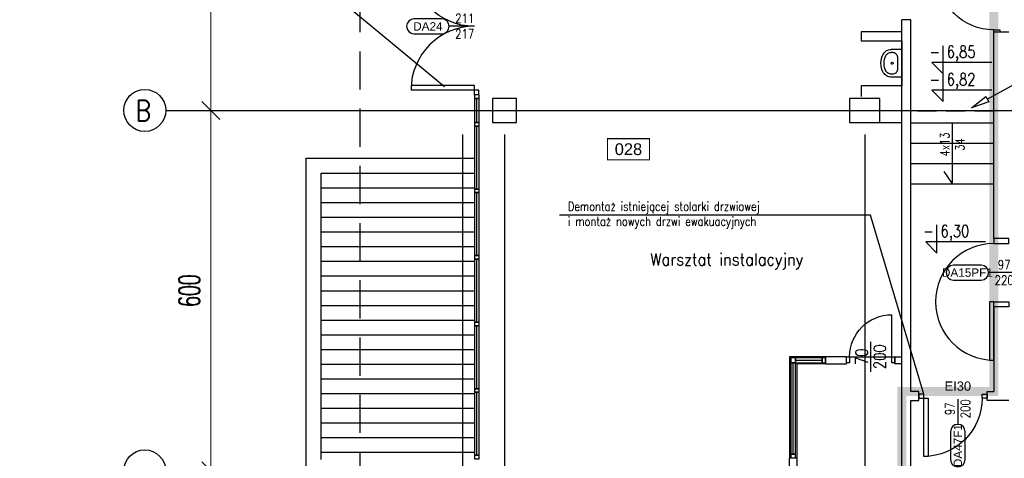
# Model space of a CAD drawing. Header units: centimetres. Extents: x -228435 to 56419, y -89367 to 477256.
# Tile 9 of 53: x -79213 to -62815, y 11210 to 18510. Entities that reach past the tile are written whole.
import ezdxf
from ezdxf.enums import TextEntityAlignment as Align

# ---------------------------------------------------------------- set-up
doc = ezdxf.new("R2010")
doc.units = ezdxf.units.CM
doc.header["$LTSCALE"] = 50
doc.header["$PDMODE"] = 35
doc.header["$PDSIZE"] = 0.1
for name, pattern in [('Kondygnacja -1$0$DIVIDE', [31.75, 12.7, -6.35, 0, -6.35, 0, -6.35]), ('Kondygnacja -1$0$HIDDEN', [9.525, 6.35, -3.175]), ('Osie rzutów$0$DASHDOT2', [12.7, 6.35, -3.175, 0, -3.175])]:
    doc.linetypes.add(name, pattern=pattern)
doc.layers.get('0').update_dxf_attribs({"color": 8})
doc.layers.get('DEFPOINTS').update_dxf_attribs({"color": 8})
for name, color, linetype in [('Kondygnacja -1$0$ARCH_DZIAŁOWA_IST', 8, 'Continuous'), ('Kondygnacja -1$0$ARCH_ETAPOWANIE', 8, 'Kondygnacja -1$0$DIVIDE'), ('Kondygnacja -1$0$ARCH_INFO_ETYK_DRZWI', 8, 'Continuous'), ('Kondygnacja -1$0$ARCH_INFO_ETYK_DRZWI_IST', 8, 'Continuous'), ('Kondygnacja -1$0$ARCH_INFO_KOTY_WYSOKOŚCIOWE_IST', 8, 'Continuous'), ('Kondygnacja -1$0$ARCH_INFO_OPISY', 8, 'Continuous'), ('Kondygnacja -1$0$ARCH_INFO_OPISY_IST', 8, 'Continuous'), ('Kondygnacja -1$0$ARCH_INFO_SCHODY_IST', 8, 'Continuous'), ('Kondygnacja -1$0$ARCH_MUROWANE_IST', 8, 'Continuous'), ('Kondygnacja -1$0$ARCH_NIEWIDOK_IST', 8, 'Kondygnacja -1$0$HIDDEN'), ('Kondygnacja -1$0$ARCH_SCHODY_IST', 8, 'Continuous'), ('Kondygnacja -1$0$ARCH_STROP', 8, 'Continuous'), ('Kondygnacja -1$0$ARCH_WIDOK_INNE_IST', 8, 'Continuous'), ('Kondygnacja -1$0$ARCH_WIDOK_IST', 8, 'Continuous'), ('Kondygnacja -1$0$ARCH_WYPOSAŻENIE_SANITARNE_IST', 8, 'Continuous'), ('Kondygnacja -1$0$ARCH_ŚLUSARKA_DRZWI', 8, 'Continuous'), ('Kondygnacja -1$0$ARCH_ŚLUSARKA_DRZWI_IST', 8, 'Continuous'), ('Kondygnacja -1$0$ARCH_ŚLUSARKA_OKNA_IST', 8, 'Continuous'), ('Kondygnacja -1$0$ARCH_ŻELBET_IST', 8, 'Continuous'), ('Osie rzutów$0$ARCH_INFO_OSIE_IST', 8, 'Osie rzutów$0$DASHDOT2'), ('Osie rzutów$0$ARCH_INFO_OSIE_OPISY_IST', 8, 'Continuous'), ('Pomieszczenia -1$0$ARCH_INFO_AREA_ETYKIETY_200', 8, 'Continuous')]:
    doc.layers.add(name, color=color, linetype=linetype)
doc.layers.add('Osie rzutów$0$ARCH_INFO_WYMIARY', color=8, linetype='Continuous', lineweight=9)
doc.styles.add('Kondygnacja -1$0$Arial', font='ARIAL.TTF')
doc.styles.add('Kondygnacja -1$0$Romans', font='Romans.shx', dxfattribs={"width": 0.7})
doc.styles.add('Kondygnacja -1$0$ROMANS-50-CM', font='romans.shx', dxfattribs={"width": 0.8, "height": 10})
doc.styles.add('Kondygnacja -1$0$Standard', font='txt')
doc.styles.add('Osie rzutów$0$ROMANS-250-CM', font='romans.shx', dxfattribs={"width": 0.8, "height": 50})
doc.styles.add('Osie rzutów$0$wymiary_cuprum', font='Romans.shx', dxfattribs={"width": 0.6})
doc.styles.add('Pomieszczenia -1$0$Arial', font='ARIAL.TTF')
doc.dimstyles.new('Kondygnacja -1$0$ISO-25', dxfattribs={"dimtxt": 2.5, "dimasz": 2.5, "dimexe": 1.25, "dimexo": 0.625, "dimtad": 1, "dimtxsty": 'Kondygnacja -1$0$Standard', "dimcen": 2.5, "dimadec": 0, "dimazin": 0, "dimtfac": 1, "dimtmove": 0, "dimatfit": 3, "dimfxl": 0, "dimarcsym": 0})
doc.dimstyles.new('Osie rzutów$0$ARCH_ CT', dxfattribs={"dimtxt": 20, "dimasz": 20, "dimexe": 12, "dimexo": 20, "dimgap": 5, "dimtad": 1, "dimdec": 1, "dimrnd": 0.5, "dimzin": 9, "dimdsep": 46, "dimtxsty": 'Osie rzutów$0$wymiary_cuprum', "dimblk": 'Osie rzutów$0$_Oblique', "dimcen": 8, "dimdle": 12, "dimclrd": 256, "dimclre": 256, "dimclrt": 55, "dimadec": 1, "dimazin": 0, "dimtfac": 1, "dimtdec": 1, "dimtmove": 1, "dimatfit": 2, "dimldrblk": 'Osie rzutów$0$_Dot', "dimfxl": 0, "dimtolj": 1, "dimtzin": 0, "dimlwd": -1, "dimlwe": -1, "dimarcsym": 0})

# ---------------------------------------------------------------- blocks, each defined once
blk = doc.blocks.new('Kondygnacja -1$0$T-drzwi_dół-200')
at = {"layer": 'Kondygnacja -1$0$ARCH_INFO_ETYK_DRZWI'}
blk.add_line((0, 0), (0, -60), dxfattribs=at)
blk.add_lwpolyline([(-17.5, -77.5), (-17.5, -143.7, 1), (17.5, -143.7), (17.5, -77.5, 1)], format="xyb", close=True, dxfattribs=at)
at = {"layer": 'Kondygnacja -1$0$ARCH_INFO_ETYK_DRZWI', "style": 'Kondygnacja -1$0$Romans', "width": 0.8}
for tag, p in [('ADS_DRZWI:SZEROKOŚĆ', (-7.9, -23)), ('ADS_DRZWI:WYSOKOŚĆ', (29, -23))]:
    blk.add_attdef(tag, text='', height=22, rotation=90, dxfattribs=at).set_placement(p, align=Align.CENTER)
at = {"layer": 'Kondygnacja -1$0$ARCH_INFO_ETYK_DRZWI', "color": 1, "style": 'Kondygnacja -1$0$Arial'}
blk.add_attdef('ADS_DRZWI:ODPORNOŚĆ_OGNIOWA', text='', height=22, dxfattribs=at).set_placement((-0.1, 13.3), align=Align.BOTTOM_CENTER)
at = {"layer": 'Kondygnacja -1$0$ARCH_INFO_ETYK_DRZWI', "style": 'Kondygnacja -1$0$Arial'}
blk.add_attdef('ADS_DRZWI:SYMBOL', text='', height=20, rotation=90, dxfattribs=at).set_placement((0, -110.6), align=Align.MIDDLE)
blk = doc.blocks.new('Kondygnacja -1$0$T-drzwi_lewe-200')
at = {"layer": 'Kondygnacja -1$0$ARCH_INFO_ETYK_DRZWI'}
blk.add_line((0, 0), (-60, 0), dxfattribs=at)
blk.add_lwpolyline([(-77.5, 17.5), (-143.7, 17.5, 1), (-143.7, -17.5), (-77.5, -17.5, 1)], format="xyb", close=True, dxfattribs=at)
at = {"layer": 'Kondygnacja -1$0$ARCH_INFO_ETYK_DRZWI', "color": 1, "style": 'Kondygnacja -1$0$Arial'}
blk.add_attdef('ADS_DRZWI:ODPORNOŚĆ_OGNIOWA', text='', height=20, rotation=90, dxfattribs=at).set_placement((56.4, 0.1), align=Align.BOTTOM_CENTER)
at = {"layer": 'Kondygnacja -1$0$ARCH_INFO_ETYK_DRZWI', "style": 'Kondygnacja -1$0$Romans', "width": 0.8}
for tag, p in [('ADS_DRZWI:SZEROKOŚĆ', (-23, 7.9)), ('ADS_DRZWI:WYSOKOŚĆ', (-23, -29))]:
    blk.add_attdef(tag, text='', height=22, dxfattribs=at).set_placement(p, align=Align.CENTER)
at = {"layer": 'Kondygnacja -1$0$ARCH_INFO_ETYK_DRZWI', "style": 'Kondygnacja -1$0$Arial'}
blk.add_attdef('ADS_DRZWI:SYMBOL', text='', height=20, dxfattribs=at).set_placement((-110.6, 0), align=Align.MIDDLE)
blk = doc.blocks.new('Kondygnacja -1$0$_Dot')
at = {"color": 0, "linetype": 'ByBlock', "lineweight": -2}
blk.add_line((-0.5, 0), (-1, 0), dxfattribs=at)
at = {"color": 0, "linetype": 'ByBlock', "const_width": 0.5}
blk.add_lwpolyline([(-0.25, 0, 1), (0.25, 0, 1)], format="xyb", close=True, dxfattribs=at)
blk = doc.blocks.new('Kondygnacja -1$0$DRZWI70')
blk.add_line((-35, 0), (-35, 70))
at = {"lineweight": -3}
for p, q in [((0, -25), (0, 25)), ((35, 0), (-35, 0))]:
    blk.add_line(p, q, dxfattribs=at)
for points in [[(-40, -10), (-35, -10), (-35, 0), (-40, 0)], [(35, -10), (40, -10), (40, 0), (35, 0)]]:
    blk.add_lwpolyline(points, close=True, dxfattribs=at)
blk.add_arc((-35, 0), 70, 0, 90, dxfattribs=at)
blk = doc.blocks.new('Kondygnacja -1$0$umywalka')
at = {"ltscale": 0.3}
for p, q in [((0, -23), (0, 23)), ((0, 23), (17.8, 23)), ((14.3, 18), (17.8, 18)), ((7.2, -9.1), (7.2, 9.1)), ((7.2, 9.1), (7.2, 9.1)), ((0, -23), (17.8, -23)), ((14.3, -18), (17.8, -18))]:
    blk.add_line(p, q, dxfattribs=at)
for points in [[(7.2, 9.1), (7.3, 10.8), (7.7, 12.5), (8.4, 14), (9.3, 15.4), (10.3, 16.5), (11.5, 17.3), (12.9, 17.8), (14.3, 18)], [(17.8, 23), (19.8, 22.9), (21.7, 22.5), (23.6, 21.9), (25.4, 21), (27, 20), (28.4, 18.7), (29.7, 17.3), (30.8, 15.7)], [(17.8, 18), (19.1, 17.9), (20.3, 17.7), (21.5, 17.3), (22.6, 16.7), (23.7, 16.1), (24.6, 15.3), (25.4, 14.4), (26.1, 13.3)], [(26.1, 13.3), (27.7, 10.2), (28.8, 6.9), (29.5, 3.5), (29.7, 0), (29.5, -3.5), (28.8, -6.9), (27.7, -10.2), (26.1, -13.3)], [(30.8, 15.7), (32.6, 12), (33.9, 8.1), (34.7, 4.1), (35, 0), (34.7, -4.1), (33.9, -8.1), (32.6, -12), (30.8, -15.7)], [(14.3, -18), (12.9, -17.8), (11.5, -17.3), (10.3, -16.5), (9.3, -15.4), (8.4, -14), (7.7, -12.5), (7.3, -10.8), (7.2, -9.1)], [(26.1, -13.3), (25.4, -14.4), (24.6, -15.3), (23.7, -16.1), (22.6, -16.7), (21.5, -17.3), (20.3, -17.7), (19.1, -17.9), (17.8, -18)], [(30.8, -15.7), (29.7, -17.3), (28.4, -18.7), (27, -20), (25.4, -21), (23.6, -21.9), (21.7, -22.5), (19.8, -22.9), (17.8, -23)]]:
    blk.add_lwpolyline(points, dxfattribs=at)
blk.add_circle((16.1, 0), 1.75, dxfattribs=at)
blk = doc.blocks.new('Pomieszczenia -1$0$etykieta_numer')
at = {"color": 0, "linetype": 'ByBlock', "const_width": 2.44}
blk.add_lwpolyline([(-50, -50), (-50, 0), (50, 0), (50, -50)], close=True, dxfattribs=at)
at = {"color": 0, "linetype": 'ByBlock', "style": 'Pomieszczenia -1$0$Arial'}
blk.add_attdef('AECAREA:NUMER_LOKALU', text='', height=28, dxfattribs=at).set_placement((0, -25), align=Align.MIDDLE)
blk = doc.blocks.new('Osie rzutów$0$_Oblique')
at = {"color": 0, "linetype": 'ByBlock', "lineweight": -2}
blk.add_line((-0.5, -0.5), (0.5, 0.5), dxfattribs=at)
blk = doc.blocks.new('*D1242')
at = {"layer": 'DEFPOINTS', "color": 0}
for p in [(4545, 6800), (4511, 6200), (4545, 6200)]:
    blk.add_point(p, dxfattribs=at)
at = {"layer": 'Osie rzutów$0$ARCH_INFO_WYMIARY'}
for p, q in [((4511, 6808), (4511, 6192)), ((4530, 6800), (4503, 6800)), ((4530, 6200), (4503, 6200))]:
    blk.add_line(p, q, dxfattribs=at)
at = {"layer": 'Osie rzutów$0$ARCH_INFO_WYMIARY', "xscale": 30, "yscale": 30, "zscale": 30}
for p, rotation in [((4511, 6800), 90), ((4511, 6200), 270)]:
    blk.add_blockref('Osie rzutów$0$_Oblique', p, dxfattribs=dict(at, rotation=rotation))
at = {"layer": 'Osie rzutów$0$ARCH_INFO_WYMIARY', "color": 55, "insert": (4475.5, 6500), "char_height": 35, "attachment_point": 5, "rotation": 90, "style": 'Osie rzutów$0$wymiary_cuprum'}
blk.add_mtext('\\A1;600', dxfattribs=at)
blk = doc.blocks.new('Osie rzutów$0$_Dot')
at = {"color": 0, "linetype": 'ByBlock', "lineweight": -2}
blk.add_line((-0.5, 0), (-1, 0), dxfattribs=at)
at = {"color": 0, "linetype": 'ByBlock', "const_width": 0.5}
blk.add_lwpolyline([(-0.25, 0, 1), (0.25, 0, 1)], format="xyb", close=True, dxfattribs=at)
blk = doc.blocks.new('*D1243')
at = {"layer": 'DEFPOINTS', "color": 0}
for p in [(4545, 6200), (4511, 5600), (4545, 5600)]:
    blk.add_point(p, dxfattribs=at)
at = {"layer": 'Osie rzutów$0$ARCH_INFO_WYMIARY'}
for p, q in [((4530, 6200), (4503, 6200)), ((4511, 6208), (4511, 5592)), ((4530, 5600), (4503, 5600))]:
    blk.add_line(p, q, dxfattribs=at)
at = {"layer": 'Osie rzutów$0$ARCH_INFO_WYMIARY', "xscale": 30, "yscale": 30, "zscale": 30}
for p, rotation in [((4511, 6200), 90), ((4511, 5600), 270)]:
    blk.add_blockref('Osie rzutów$0$_Oblique', p, dxfattribs=dict(at, rotation=rotation))
at = {"layer": 'Osie rzutów$0$ARCH_INFO_WYMIARY', "color": 55, "insert": (4475.5, 5900), "char_height": 35, "attachment_point": 5, "rotation": 90, "style": 'Osie rzutów$0$wymiary_cuprum'}
blk.add_mtext('\\A1;600', dxfattribs=at)
blk = doc.blocks.new('Osie rzutów')
at = {"layer": 'Osie rzutów$0$ARCH_INFO_OSIE_IST', "ltscale": 10}
for p, q in [((4930, 12510), (4930, 4623.26)), ((5000, 12510), (5000, 4512.32)), ((5600, 12510), (5600, 4512.32)), ((4436.04, 6200), (15156.54, 6200))]:
    blk.add_line(p, q, dxfattribs=at)
at = {"layer": 'Osie rzutów$0$ARCH_INFO_OSIE_OPISY_IST'}
for centre in [(4401.04, 6200), (4401.04, 5600)]:
    blk.add_circle(centre, 35, dxfattribs=at)
at = {"layer": 'Osie rzutów$0$ARCH_INFO_OSIE_OPISY_IST', "style": 'Osie rzutów$0$ROMANS-250-CM', "width": 0.8}
blk.add_text('B', height=35, dxfattribs=at).set_placement((4385.94, 6182.15))
at = {"layer": 'Osie rzutów$0$ARCH_INFO_WYMIARY'}
for base, p1, p2, picture, middle in [((4511.04, 6200), (4544.98, 6800), (4544.98, 6200), '*D1242', (4475.54, 6500)), ((4511.04, 5600), (4544.98, 6200), (4544.98, 5600), '*D1243', (4475.54, 5900))]:
    dim = blk.add_linear_dim(base=base, p1=p1, p2=p2, angle=270, dimstyle='Osie rzutów$0$ARCH_ CT', override={"dimtxt": 35, "dimasz": 30, "dimexe": 8, "dimexo": 15, "dimgap": 18, "dimdle": 8}, dxfattribs=at)
    dim.commit()
    dim.dimension.update_dxf_attribs({"geometry": picture, "text_midpoint": middle})

msp = doc.modelspace()

# ---------------------------------------------------------------- linework, layer by layer
at = {"layer": 'Kondygnacja -1$0$ARCH_DZIAŁOWA_IST', "ltscale": 5}
msp.add_line((-64890, 16800), (-64520, 16800), dxfattribs=at)
for points in [[(-64520, 18310), (-65200, 18310), (-65200, 18160), (-64520, 18160), (-64520, 17410), (-65200, 17410), (-65200, 17230)], [(-64520, 12780), (-64640, 12780), (-64640, 12900), (-64520, 12900)], [(-66390, 10920), (-66390, 11220), (-66270, 11220), (-66270, 10920)]]:
    msp.add_lwpolyline(points, dxfattribs=at)
msp.add_lwpolyline([(-65440, 12900), (-65790, 12900), (-65790, 12780), (-65440, 12780)], close=True, dxfattribs=at)
at = {"layer": 'Kondygnacja -1$0$ARCH_ETAPOWANIE', "ltscale": 10, "const_width": 150}
msp.add_lwpolyline([(-32748.04, 102637.868), (-71890, 102637.868), (-71890, 102637.868), (-59420, 102643.954), (-59420, 89588.736), (-59020, 89588.736), (-59020, 77200), (-62990, 77200), (-62990, 52880), (-64510, 52880), (-64510, 50140), (-71792.787, 50140), (-71791.154, 44617.85), (-64520, 44617.85), (-64520, 43500), (-62990, 43500), (-62990, 12320), (-64520, 12320), (-64520, 10920), (-71740, 10920), (-71740, -6411.936)], dxfattribs=at)
at = {"layer": 'Kondygnacja -1$0$ARCH_INFO_KOTY_WYSOKOŚCIOWE_IST'}
for points in [[(-63023.198, 17796.384), (-64020.382, 17796.384), (-63832.882, 17608.884), (-63832.882, 18077.318)], [(-63023.198, 17337.342), (-64020.382, 17337.342), (-63832.882, 17149.842), (-63832.882, 17618.276)], [(-63126.492, 14812.306), (-64123.676, 14812.306), (-63936.176, 14624.806), (-63936.176, 15093.239)]]:
    msp.add_lwpolyline(points, dxfattribs=at)
at = {"layer": 'Kondygnacja -1$0$ARCH_INFO_OPISY_IST', "ltscale": 0.5, "extrusion": (-0.479211, 0.8777, 0), "elevation": 45321.04}
msp.add_lwpolyline([(47146.308, 0), (46614.83, 0)], dxfattribs=at)
at = {"layer": 'Kondygnacja -1$0$ARCH_INFO_OPISY_IST', "ltscale": 0.5}
msp.add_lwpolyline([(-63074.678, 17141.366), (-63361.948, 17041.488), (-63122.599, 17229.136)], close=True, dxfattribs=at)
at = {"layer": 'Kondygnacja -1$0$ARCH_INFO_SCHODY_IST'}
msp.add_lwpolyline([(-63821.772, 15983.087), (-63680, 15770), (-63680, 16790)], dxfattribs=at)
at = {"layer": 'Kondygnacja -1$0$ARCH_MUROWANE_IST', "ltscale": 4}
for p, q in [((-64520, 11050), (-64520, 18510)), ((-64370, 18510), (-64520, 18510)), ((-64370, 12320), (-64370, 18510)), ((-62990, 14870), (-62990, 18300)), ((-62740, 18300), (-62990, 18300)), ((-64370, 10800), (-64370, 12170))]:
    msp.add_line(p, q, dxfattribs=at)
for points in [[(-62990, 13730), (-62990, 12320)], [(-64370, 12170), (-64240, 12170), (-64240, 12320), (-64370, 12320)], [(-64370, 12170), (-64240, 12170), (-64240, 12320), (-64370, 12320)], [(-62740, 12170), (-63100, 12170), (-63100, 12320), (-62990, 12320)]]:
    msp.add_lwpolyline(points, dxfattribs=at)
at = {"layer": 'Kondygnacja -1$0$ARCH_NIEWIDOK_IST'}
msp.add_line((-62990, 16990), (-64370, 16990), dxfattribs=at)
at = {"layer": 'Kondygnacja -1$0$ARCH_NIEWIDOK_IST', "ltscale": 2}
msp.add_lwpolyline([(-71760, 10680), (-73540, 10680), (-73540, 67100)], dxfattribs=at)
at = {"layer": 'Kondygnacja -1$0$ARCH_SCHODY_IST'}
for p, q in [((-62990, 16790), (-64370, 16790)), ((-62990, 16450), (-64370, 16450)), ((-62990, 16110), (-64370, 16110)), ((-62990, 15770), (-64370, 15770))]:
    msp.add_line(p, q, dxfattribs=at)
at = {"layer": 'Kondygnacja -1$0$ARCH_WIDOK_INNE_IST'}
for p, q in [((-74190, 15710.625), (-71640, 15710.625)), ((-74190, 15466.25), (-71830, 15466.25)), ((-74190, 15466.25), (-71640, 15466.25)), ((-74190, 15221.875), (-71640, 15221.875)), ((-74190, 14977.5), (-71640, 14977.5)), ((-74190, 14977.5), (-71640, 14977.5)), ((-74190, 14733.125), (-71640, 14733.125)), ((-74190, 14488.75), (-71640, 14488.75)), ((-74190, 14488.75), (-71640, 14488.75)), ((-74190, 14244.375), (-71640, 14244.375)), ((-74190, 14000), (-71640, 14000)), ((-74190, 13755.625), (-71640, 13755.625)), ((-74190, 13511.25), (-71830, 13511.25)), ((-74190, 13511.25), (-71640, 13511.25)), ((-74190, 13266.875), (-71640, 13266.875)), ((-74190, 13022.5), (-71640, 13022.5)), ((-74190, 13022.5), (-71640, 13022.5)), ((-74190, 12778.125), (-71640, 12778.125)), ((-74190, 12533.75), (-71640, 12533.75)), ((-74190, 12533.75), (-71640, 12533.75)), ((-74190, 12289.375), (-71640, 12289.375)), ((-74190, 12045), (-71640, 12045)), ((-74190, 12045), (-71640, 12045)), ((-74190, 11800.625), (-71640, 11800.625)), ((-74190, 11556.25), (-71640, 11556.25)), ((-74190, 11556.25), (-71640, 11556.25)), ((-74190, 11311.875), (-71640, 11311.875))]:
    msp.add_line(p, q, dxfattribs=at)
at = {"layer": 'Kondygnacja -1$0$ARCH_WIDOK_IST'}
for p, q in [((-74440, 10940), (-74440, 16205)), ((-74440, 16205), (-71640, 16205)), ((-74190, 11190), (-74190, 15955)), ((-74190, 15955), (-71640, 15955))]:
    msp.add_line(p, q, dxfattribs=at)
for points in [[(-65790, 12900), (-66390, 12900), (-66390, 11220)], [(-65790, 12780), (-66270, 12780), (-66270, 11220)]]:
    msp.add_lwpolyline(points, dxfattribs=at)
at = {"layer": 'Kondygnacja -1$0$ARCH_ŚLUSARKA_DRZWI', "linetype": 'Continuous', "lineweight": -3}
for points in [[(-62889, 18340), (-62889, 18300), (-62990, 18300), (-62990, 18340)], [(-71640, 17345), (-71640, 17415), (-72695, 17415), (-72695, 17345)], [(-71570, 17345), (-71570, 17260), (-71640, 17260), (-71640, 17345)], [(-62740, 14785), (-62740, 14870), (-62990, 14870), (-62990, 14785)], [(-62990, 13815), (-63060, 13815), (-63060, 12845), (-62990, 12845)], [(-62740, 13815), (-62740, 13730), (-62990, 13730), (-62990, 13815)], [(-64155, 12280), (-64240, 12280), (-64240, 12210), (-64155, 12210)], [(-64155, 12210), (-64085, 12210), (-64085, 11240), (-64155, 11240)], [(-63185, 12280), (-63100, 12280), (-63100, 12210), (-63185, 12210)]]:
    msp.add_lwpolyline(points, close=True, dxfattribs=at)
at = {"layer": 'Kondygnacja -1$0$ARCH_ŚLUSARKA_DRZWI', "linetype": 'Continuous', "lineweight": -3, "extrusion": (0, 0, -1)}
for centre, radius, start, end in [((62990, 19270), 930, 270, 90), ((71640, 19455), 1055, 270, 0), ((64155, 12210), 970, 180, 270)]:
    msp.add_arc(centre, radius, start, end, dxfattribs=at)
at = {"layer": 'Kondygnacja -1$0$ARCH_ŚLUSARKA_DRZWI', "linetype": 'Continuous', "lineweight": -3}
for centre, radius, end in [((-71640, 17345), 1055, 180), ((-62990, 13815), 970, 270)]:
    msp.add_arc(centre, radius, 90, end, dxfattribs=at)
at = {"layer": 'Kondygnacja -1$0$ARCH_ŚLUSARKA_OKNA_IST'}
for p, q in [((-71600, 16800), (-71600, 17200)), ((-71600, 15692), (-71600, 16740)), ((-71600, 14584), (-71600, 15632)), ((-71600, 13476), (-71600, 14524)), ((-71600, 12368), (-71600, 13416)), ((-66330, 11280), (-66330, 12800)), ((-65850, 12840), (-66290, 12840)), ((-71600, 11260), (-71600, 12308))]:
    msp.add_line(p, q, dxfattribs=at)
for points in [[(-71560, 17200), (-71560, 17260), (-71640, 17260), (-71640, 17200)], [(-71560, 16800), (-71560, 17200), (-71640, 17200), (-71640, 16800)], [(-71560, 16740), (-71560, 16800), (-71640, 16800), (-71640, 16740)], [(-71560, 15692), (-71560, 16740), (-71640, 16740), (-71640, 15692)], [(-71560, 15632), (-71560, 15692), (-71640, 15692), (-71640, 15632)], [(-71560, 14584), (-71560, 15632), (-71640, 15632), (-71640, 14584)], [(-71560, 14524), (-71560, 14584), (-71640, 14584), (-71640, 14524)], [(-71560, 13476), (-71560, 14524), (-71640, 14524), (-71640, 13476)], [(-71560, 13416), (-71560, 13476), (-71640, 13476), (-71640, 13416)], [(-71560, 12368), (-71560, 13416), (-71640, 13416), (-71640, 12368)], [(-66290, 12800), (-66290, 12880), (-66370, 12880), (-66370, 12800)], [(-66290, 11280), (-66290, 12800), (-66370, 12800), (-66370, 11280)], [(-65850, 12880), (-66290, 12880), (-66290, 12800), (-65850, 12800)], [(-65790, 12880), (-65850, 12880), (-65850, 12800), (-65790, 12800)], [(-71560, 12308), (-71560, 12368), (-71640, 12368), (-71640, 12308)], [(-71560, 11260), (-71560, 12308), (-71640, 12308), (-71640, 11260)], [(-71560, 11200), (-71560, 11260), (-71640, 11260), (-71640, 11200)], [(-66290, 11220), (-66290, 11280), (-66370, 11280), (-66370, 11220)]]:
    msp.add_lwpolyline(points, close=True, dxfattribs=at)
at = {"layer": 'Kondygnacja -1$0$ARCH_ŻELBET_IST', "ltscale": 4}
for points in [[(-71340, 16800), (-70940, 16800), (-70940, 17200), (-71340, 17200)], [(-65390, 16800), (-64890, 16800), (-64890, 17200), (-65390, 17200)]]:
    msp.add_lwpolyline(points, close=True, dxfattribs=at)

# ---------------------------------------------------------------- block references
at = {"layer": 'Kondygnacja -1$0$ARCH_STROP', "linetype": 'Continuous', "lineweight": -3}
ref = msp.add_blockref('Kondygnacja -1$0$T-drzwi_lewe-200', (-71640, 18400), dxfattribs=dict(at, xscale=7, yscale=7, zscale=7))
ref.add_attrib('ADS_DRZWI:SYMBOL', 'DA24', dxfattribs={"layer": 'Kondygnacja -1$0$ARCH_INFO_ETYK_DRZWI', "height": 140, "style": 'Kondygnacja -1$0$Arial'}).set_placement((-72414.119, 18400), align=Align.MIDDLE)
ref.add_attrib('ADS_DRZWI:SZEROKOŚĆ', '211', dxfattribs={"layer": 'Kondygnacja -1$0$ARCH_INFO_ETYK_DRZWI', "height": 154, "style": 'Kondygnacja -1$0$Romans', "width": 0.8}).set_placement((-71801, 18455.372), align=Align.CENTER)
ref.add_attrib('ADS_DRZWI:WYSOKOŚĆ', '217', dxfattribs={"layer": 'Kondygnacja -1$0$ARCH_INFO_ETYK_DRZWI', "height": 154, "style": 'Kondygnacja -1$0$Romans', "width": 0.8}).set_placement((-71801, 18197), align=Align.CENTER)
at = {"layer": 'Kondygnacja -1$0$ARCH_STROP', "linetype": 'Continuous', "lineweight": -3, "xscale": 7.000000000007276, "yscale": 7, "zscale": 7, "rotation": 270}
msp.add_blockref('Kondygnacja -1$0$T-drzwi_dół-200', (-62655, 14300), dxfattribs=at).add_auto_attribs({'ADS_DRZWI:ODPORNOŚĆ_OGNIOWA': 'EI30', 'ADS_DRZWI:WYSOKOŚĆ': '220', 'ADS_DRZWI:SZEROKOŚĆ': '97', 'ADS_DRZWI:SYMBOL': 'DA15PF1'})
at = {"layer": 'Kondygnacja -1$0$ARCH_STROP', "linetype": 'Continuous', "lineweight": -3, "xscale": 7, "yscale": 7, "zscale": 7}
msp.add_blockref('Kondygnacja -1$0$T-drzwi_dół-200', (-63588.152, 12195.203), dxfattribs=at).add_auto_attribs({'ADS_DRZWI:ODPORNOŚĆ_OGNIOWA': 'EI30', 'ADS_DRZWI:WYSOKOŚĆ': '200', 'ADS_DRZWI:SZEROKOŚĆ': '97', 'ADS_DRZWI:SYMBOL': 'DA47F1'})
at = {"layer": 'Kondygnacja -1$0$ARCH_WYPOSAŻENIE_SANITARNE_IST', "xscale": 10, "yscale": 10, "zscale": 10, "rotation": 180}
msp.add_blockref('Kondygnacja -1$0$umywalka', (-64520, 17785), dxfattribs=at)
at = {"layer": 'Kondygnacja -1$0$ARCH_ŚLUSARKA_DRZWI_IST', "xscale": -10, "yscale": 10, "zscale": 10}
msp.add_blockref('Kondygnacja -1$0$DRZWI70', (-65040, 12900), dxfattribs=at)
at = {"layer": 'Osie rzutów$0$ARCH_INFO_OSIE_IST', "xscale": 10, "yscale": 10, "zscale": 10}
msp.add_blockref('Osie rzutów', (-121140, -45000), dxfattribs=at)
at = {"layer": 'Pomieszczenia -1$0$ARCH_INFO_AREA_ETYKIETY_200', "linetype": 'Continuous', "lineweight": -3}
ref = msp.add_blockref('Pomieszczenia -1$0$etykieta_numer', (-69074.402, 16529.843, 6300), dxfattribs=dict(at, xscale=7, yscale=7, zscale=10))
ref.add_attrib('AECAREA:NUMBER', '028', dxfattribs={"layer": '0', "color": 0, "linetype": 'ByBlock', "height": 196, "style": 'Pomieszczenia -1$0$Arial'}).set_placement((-69074.402, 16354.843, 6300), align=Align.MIDDLE)

# ---------------------------------------------------------------- texts
at = {"layer": 'Kondygnacja -1$0$ARCH_INFO_ETYK_DRZWI_IST', "insert": (-65040, 12900), "char_height": 200, "width": 100, "attachment_point": 5, "rotation": 90, "line_spacing_factor": 0.9, "style": 'Kondygnacja -1$0$ROMANS-50-CM'}
msp.add_mtext('70\\P200', dxfattribs=at)
at = {"layer": 'Kondygnacja -1$0$ARCH_INFO_KOTY_WYSOKOŚCIOWE_IST', "char_height": 200, "width": 976.18926, "attachment_point": 4, "line_spacing_factor": 0.9, "style": 'Kondygnacja -1$0$ROMANS-50-CM'}
for s, insert in [('- 6,85', (-64062.092, 17946.013)), ('- 6,82', (-64062.092, 17486.971)), ('- 6,30', (-64165.386, 14961.934))]:
    msp.add_mtext(s, dxfattribs=dict(at, insert=insert))
at = {"layer": 'Kondygnacja -1$0$ARCH_INFO_OPISY', "insert": (-70082.221, 15477.922), "char_height": 150, "width": 6265.3268, "attachment_point": 1, "style": 'Kondygnacja -1$0$ROMANS-50-CM'}
msp.add_mtext('Demontaż istniejącej stolarki drzwiowej\\Pi montaż nowych drzwi ewakuacyjnych', dxfattribs=at)
at = {"layer": 'Kondygnacja -1$0$ARCH_INFO_OPISY_IST', "insert": (-68710.905, 14621.424), "char_height": 200, "width": 2796.22902, "attachment_point": 1, "style": 'Kondygnacja -1$0$ROMANS-50-CM'}
msp.add_mtext('{\\W0.9;Warsztat instalacyjny}', dxfattribs=at)
at = {"layer": 'Kondygnacja -1$0$ARCH_INFO_SCHODY_IST', "insert": (-63680, 16432.543), "char_height": 150, "width": 100, "attachment_point": 5, "rotation": 90, "style": 'Kondygnacja -1$0$ROMANS-50-CM'}
msp.add_mtext('4x13 34', dxfattribs=at)

# ---------------------------------------------------------------- leaders
at = {"layer": 'Kondygnacja -1$0$ARCH_INFO_OPISY'}
for points in [[(-72140, 17392.004), (-74031.458, 18959.755), (-79212.652, 18959.755)], [(-64155, 12280), (-65041.606, 15255.876), (-70222.8, 15255.876)]]:
    msp.add_leader(points, dimstyle='Kondygnacja -1$0$ISO-25', override={"dimscale": 5, "dimasz": 2, "dimtad": 0, "dimldrblk": 'Kondygnacja -1$0$_Dot'}, dxfattribs=at)

doc.saveas('drawing.dxf')
